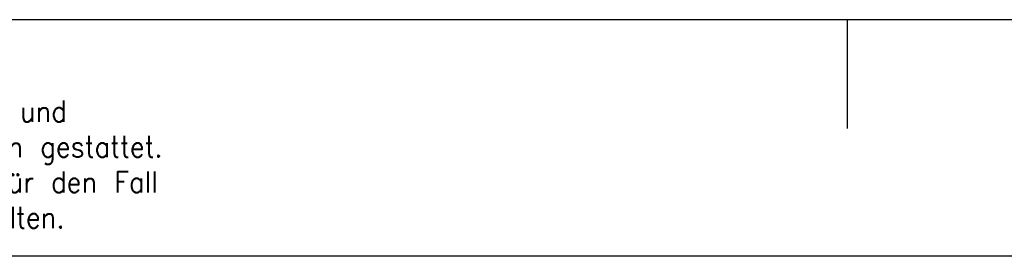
# Model space of a CAD drawing. Header units: millimetres. Extents: x -105 to 192, y -71 to 139.
# Tile 6 of 7: x -26 to 57, y 119 to 139. Entities that reach past the tile are written whole.
import ezdxf

# ---------------------------------------------------------------- set-up
doc = ezdxf.new("R2010")
doc.units = ezdxf.units.MM
doc.header["$LTSCALE"] = 1.5
doc.layers.add('1', color=7, linetype='CONTINUOUS')
doc.styles.add('CONVERTER_11', font='txt.shx', dxfattribs={"width": 0.9})

msp = doc.modelspace()

# ---------------------------------------------------------------- linework, layer by layer
at = {"layer": '1', "color": 2, "linetype": 'Continuous'}
for p, q in [((43.584, 139.397), (-104.916, 139.397)), ((43.584, 139.397), (43.584, 130.188)), ((192.084, 139.397), (43.584, 139.397))]:
    msp.add_line(p, q, dxfattribs=at)
at = {"layer": '1', "color": 6, "linetype": 'Continuous'}
msp.add_line((187.084, 119.397), (-99.916, 119.397), dxfattribs=at)

# ---------------------------------------------------------------- texts
at = {"layer": '1', "color": 3, "insert": (-99.911, 121.188), "char_height": 1.8, "attachment_point": 7, "line_spacing_factor": 0.996399, "style": 'CONVERTER_11'}
msp.add_mtext('Weitergabe sowie Vervielfältigung dieses Dokuments, Verwertung und \\PMitteilung seines Inhalts sind verboten, soweit nicht ausdrücklich gestattet. \\PZuwiderhandlungen verpflichten zu Schadenersatz. Alle Rechte für den Fall\\Pder Patent-, Gebrauchsmuster- oder Designeintragung vorbehalten.', dxfattribs=at)

doc.saveas('drawing.dxf')
